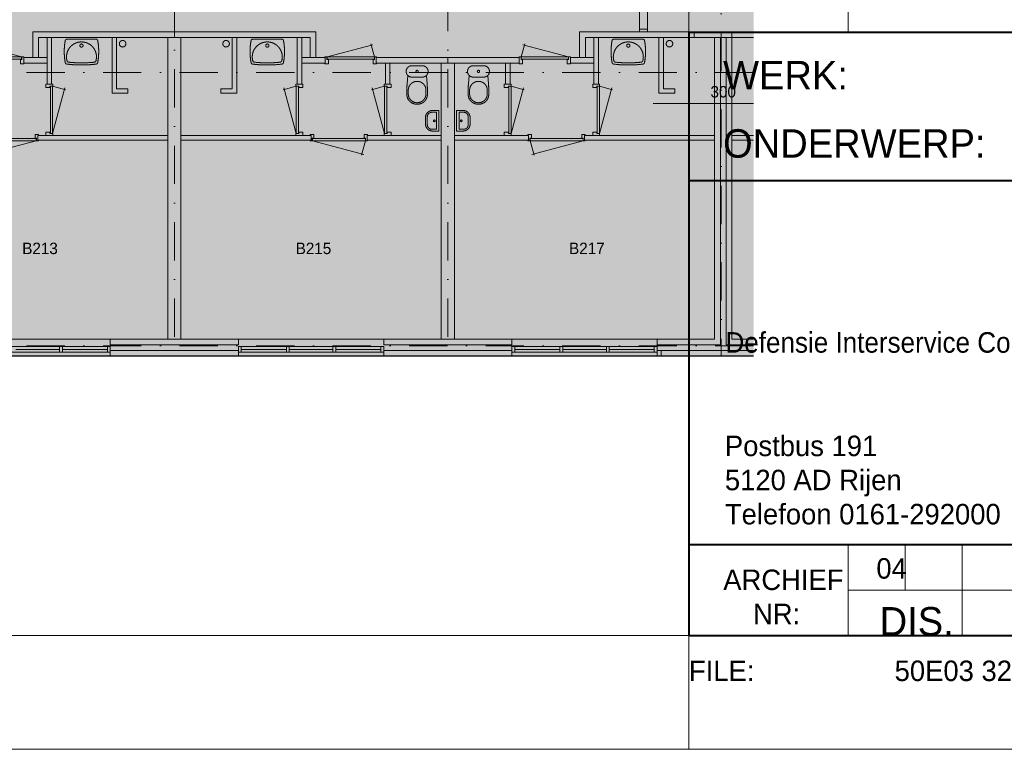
# Model space of a CAD drawing. Header units: millimetres. Extents: x 3142 to 87102, y -2885 to 56486.
# Tile 9 of 18: x 33374 to 50659, y -2885 to 9934. Entities that reach past the tile are written whole.
import ezdxf
from ezdxf.enums import TextEntityAlignment as Align
from ezdxf.xclip import XClip

# ---------------------------------------------------------------- set-up
doc = ezdxf.new("R2010")
doc.units = ezdxf.units.MM
doc.header["$PDMODE"] = 3
doc.header["$PDSIZE"] = 1
doc.linetypes.add('DGN4', pattern=[1343.35376, 671.67688, -335.83844, 0, -335.83844])
for name, color, linetype in [('1', 7, 'Continuous'), ('16', 7, 'Continuous'), ('17', 7, 'Continuous'), ('3', 7, 'Continuous'), ('30', 7, 'Continuous'), ('31', 7, 'Continuous'), ('32', 7, 'Continuous'), ('33', 7, 'Continuous'), ('40', 7, 'Continuous'), ('48', 7, 'Continuous'), ('56', 7, 'Continuous'), ('58', 7, 'Continuous'), ('62', 7, 'Continuous')]:
    doc.layers.add(name, color=color, linetype=linetype)
doc.styles.add('dgn001', font='dgn001.shx')
doc.styles.add('dgn003', font='dgn003.shx')
doc.styles.get("Standard").update_dxf_attribs({"font": 'arial.ttf'})
doc.dimstyles.get("Standard").update_dxf_attribs({"dimtxt": 0.18, "dimasz": 0.18, "dimexe": 0.18, "dimexo": 0.0625, "dimgap": 0.09, "dimtad": 0, "dimtih": 1, "dimtoh": 1, "dimdec": 4, "dimzin": 0, "dimdsep": 46, "dimtxsty": 'Standard', "dimcen": 0.09, "dimadec": 0, "dimazin": 0, "dimtfac": 1, "dimtdec": 4, "dimtofl": 0, "dimtmove": 0, "dimatfit": 3, "dimfxl": 1, "dimtolj": 1, "dimtzin": 0, "dimarcsym": 0})

# ---------------------------------------------------------------- blocks, each defined once
blk = doc.blocks.new('830R1015')
at = {"layer": '33', "color": 1, "linetype": 'Continuous', "lineweight": 0}
for p, q in [((-108, -38), (-336.8700000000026, -99.32000000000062)), ((-108, -868), (-322.8200000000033, -66.28000000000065))]:
    blk.add_line(p, q, dxfattribs=at)
at = {"layer": '33', "color": 92, "linetype": 'Continuous', "lineweight": 13, "true_color": 0x00e100, "flags": 128}
for points in [[(-100, 0), (-111, 0), (-111, -35), (-61, -35), (-61, -60), (11, -60), (11, 0), (0, 0)], [(-100, -906), (-111, -906), (-111, -871), (-61, -871), (-61, -846), (11, -846), (11, -906), (0, -906)]]:
    blk.add_lwpolyline(points, dxfattribs=at)
at = {"layer": '33', "color": 2, "linetype": 'Continuous', "lineweight": 13, "true_color": 0xf0f000, "flags": 128}
blk.add_lwpolyline([(-108, -868), (-108, -38), (-68, -38), (-68, -868), (-108, -868)], dxfattribs=at)
blk = doc.blocks.new('930L095')
at = {"layer": '33', "color": 1, "linetype": 'Continuous', "lineweight": 0}
for p, q in [((38, -98), (936.3100000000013, -338.6999999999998)), ((968.0000000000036, -98), (899.5600000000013, -353.4399999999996))]:
    blk.add_line(p, q, dxfattribs=at)
at = {"layer": '33', "color": 92, "linetype": 'Continuous', "lineweight": 13, "true_color": 0x00e100, "flags": 128}
for points in [[(0, -90), (0, -101), (35, -101), (35, -51), (60, -51), (60, 11), (0, 11), (0, 0)], [(1006.000000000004, -90), (1006.000000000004, -101), (971.0000000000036, -101), (971.0000000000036, -51), (946.0000000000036, -51), (946.0000000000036, 11), (1006.000000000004, 11), (1006.000000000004, 0)]]:
    blk.add_lwpolyline(points, dxfattribs=at)
at = {"layer": '33', "color": 2, "linetype": 'Continuous', "lineweight": 13, "true_color": 0xf0f000, "flags": 128}
blk.add_lwpolyline([(968.0000000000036, -98), (38, -98), (38, -58), (968.0000000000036, -58), (968.0000000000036, -98)], dxfattribs=at)
blk = doc.blocks.new('830R1016')
at = {"layer": '33', "color": 1, "linetype": 'Continuous', "lineweight": 0}
for p, q in [((-108, -38), (-336.869999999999, -99.32000000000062)), ((-108, -868), (-322.8199999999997, -66.28000000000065))]:
    blk.add_line(p, q, dxfattribs=at)
at = {"layer": '33', "color": 92, "linetype": 'Continuous', "lineweight": 13, "true_color": 0x00e100, "flags": 128}
for points in [[(-100, 0), (-111, 0), (-111, -35), (-61, -35), (-61, -60), (11, -60), (11, 0), (0, 0)], [(-100, -906), (-111, -906), (-111, -871), (-61, -871), (-61, -846), (11, -846), (11, -906), (0, -906)]]:
    blk.add_lwpolyline(points, dxfattribs=at)
at = {"layer": '33', "color": 2, "linetype": 'Continuous', "lineweight": 13, "true_color": 0xf0f000, "flags": 128}
blk.add_lwpolyline([(-108, -868), (-108, -38), (-68, -38), (-68, -868), (-108, -868)], dxfattribs=at)
blk = doc.blocks.new('CLOS025')
at = {"layer": '40', "color": 7, "linetype": 'Continuous', "lineweight": 0}
for p, q in [((-92.5, -220), (92.5, -220)), ((-155, -527.79), (-155, -435.54)), ((155, -527.79), (155, -435.8400000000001)), ((-1.069999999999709, -670), (0.7900000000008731, -670))]:
    blk.add_line(p, q, dxfattribs=at)
at = {"layer": '40', "color": 7, "linetype": 'Continuous', "lineweight": 0, "flags": 128}
for points in [[(-175.6699999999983, -338.3000000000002), (-162, -191.8999999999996), (-161.9993770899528, -191.8999723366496, -0.6743332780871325), (-92.49888975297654, -19.99946983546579), (-92.5, -20), (92.5, -20), (92.50111024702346, -19.99946983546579, -0.6743332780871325), (162.0015975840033, -191.8999723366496), (162, -191.8999999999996), (175.6700000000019, -338.3000000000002), (175.6682094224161, -338.2957268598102, -0.02328519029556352), (180.0011102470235, -431.2851220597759), (180, -431.29), (180, -525), (180.0011102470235, -524.9994698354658, -0.414213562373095), (10.00111024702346, -694.9994698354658), (10, -695), (-10, -695), (-9.998889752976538, -694.9994698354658, -0.414213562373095), (-179.9988897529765, -524.9994698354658), (-180, -525), (-180, -431.29), (-179.9988897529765, -431.2853820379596, -0.02328532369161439), (-175.6699999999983, -338.3000000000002)], [(-154.9987855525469, -436.6494809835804, -0.9175142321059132), (155.0010053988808, -436.6494734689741)], [(155.0011103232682, -527.7882488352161, -0.9175214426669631), (-154.9988898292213, -527.788248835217)]]:
    blk.add_lwpolyline(points, format="xyb", dxfattribs=at)
at = {"layer": '40', "color": 7, "linetype": 'Continuous', "lineweight": 0}
blk.add_circle((0.001110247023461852, -119.9994698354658), 20, dxfattribs=at)
for centre, start, end in [((-92.49888975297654, -119.9994698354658), 225.9727166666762, 270), ((92.50111024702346, -119.9994698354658), 270, 314.0272833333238)]:
    blk.add_arc(centre, 99.99999999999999, start, end, dxfattribs=at)
blk = doc.blocks.new('FT015')
at = {"layer": '40', "color": 7, "linetype": 'Continuous', "lineweight": 0}
for p, q in [((-135.0900000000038, 180), (-20, 180)), ((-20, 180), (-20, -180)), ((-64.63000000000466, 148.8899999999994), (-64.63000000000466, -148.8900000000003)), ((-64.63000000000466, -148.8900000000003), (-143.9800000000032, -148.8900000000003))]:
    blk.add_line(p, q, dxfattribs=at)
at = {"layer": '40', "color": 7, "linetype": 'Continuous', "lineweight": 0, "flags": 128}
for points in [[(-255.0885185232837, 59.99738574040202, -0.414213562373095), (-135.0885185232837, 179.997385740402)], [(-223.9785185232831, 68.88738574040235, -0.414213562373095), (-143.9785185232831, 148.8873857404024)]]:
    blk.add_lwpolyline(points, format="xyb", dxfattribs=at)
for points in [[(-255.0900000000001, -60), (-255.0900000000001, 60)], [(-223.9799999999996, -68.89000000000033), (-223.9799999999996, 68.88999999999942)], [(-143.9800000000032, 148.8899999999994), (-64.63000000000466, 148.8899999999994)], [(-20, -180), (-135.0900000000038, -180)]]:
    blk.add_lwpolyline(points, dxfattribs=at)
at = {"layer": '40', "color": 7, "linetype": 'Continuous', "lineweight": 0}
blk.add_circle((-101.1355407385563, -0.9488904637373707), 15.1404192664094, dxfattribs=at)
for centre, radius in [((-135.0885185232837, -60.00261425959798), 120), ((-143.9785185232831, -68.8926142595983), 80)]:
    blk.add_arc(centre, radius, 180, 270, dxfattribs=at)
blk = doc.blocks.new('WT015')
at = {"layer": '40', "color": 7, "linetype": 'Continuous', "lineweight": 0}
blk.add_line((-253.1599999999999, -20), (253.1599999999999, -20), dxfattribs=at)
blk.add_circle((0.001319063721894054, -133.3081090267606), 28.05539163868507, dxfattribs=at)
for centre, radius, start, end in [((765.81431409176, -236.498328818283), 1068.36475254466, 169.7983083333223, 190.5513916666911), ((-253.1616107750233, -53.0081090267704), 33, 90, 169.9973333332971), ((0.001319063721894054, -332.1012908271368), 263.1431818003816, 344.8666611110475, 195.1333388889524), ((253.1642489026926, -53.0081090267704), 33, 10.00266666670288, 90), ((-765.8116759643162, -236.498328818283), 1068.364752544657, 349.4486083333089, 10.20169166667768), ((-252.0220080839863, -426.2082318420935), 33, 190.3455083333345, 263.1424916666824), ((0.001319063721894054, 1669.429711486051), 2143.737820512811, 263.1424888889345, 276.8575083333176), ((-222.1607005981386, -392.1839101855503), 33, 195.1333388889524, 263.9582416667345), ((0.001319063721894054, 1706.829711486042), 2143.737820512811, 263.9582416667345, 276.0417583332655), ((222.1633387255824, -392.1839101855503), 33, 276.0417583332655, 344.8666611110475), ((252.0246462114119, -426.2082318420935), 33, 276.8575111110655, 349.6544944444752)]:
    blk.add_arc(centre, radius, start, end, dxfattribs=at)
blk = doc.blocks.new('830R1017')
at = {"layer": '33', "color": 1, "linetype": 'Continuous', "lineweight": 0}
for p, q in [((-868, 108), (-66.27999999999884, 322.8199999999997)), ((-38, 108), (-99.31999999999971, 336.8700000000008))]:
    blk.add_line(p, q, dxfattribs=at)
at = {"layer": '33', "color": 92, "linetype": 'Continuous', "lineweight": 13, "true_color": 0x00e100, "flags": 128}
for points in [[(-906, 100), (-906, 111), (-871, 111), (-871, 61), (-846, 61), (-846, -11), (-906, -11), (-906, 0)], [(0, 100), (0, 111), (-35, 111), (-35, 61), (-60, 61), (-60, -11), (0, -11), (0, 0)]]:
    blk.add_lwpolyline(points, dxfattribs=at)
at = {"layer": '33', "color": 2, "linetype": 'Continuous', "lineweight": 13, "true_color": 0xf0f000, "flags": 128}
blk.add_lwpolyline([(-868, 108), (-38, 108), (-38, 68), (-868, 68), (-868, 108)], dxfattribs=at)
blk = doc.blocks.new('830R1018')
at = {"layer": '33', "color": 1, "linetype": 'Continuous', "lineweight": 0}
for p, q in [((108, -38), (336.869999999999, -99.32000000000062)), ((108, -868), (322.8199999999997, -66.28000000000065))]:
    blk.add_line(p, q, dxfattribs=at)
at = {"layer": '33', "color": 92, "linetype": 'Continuous', "lineweight": 13, "true_color": 0x00e100, "flags": 128}
for points in [[(100, 0), (111, 0), (111, -35), (61, -35), (61, -60), (-11, -60), (-11, 0), (0, 0)], [(100, -906), (111, -906), (111, -871), (61, -871), (61, -846), (-11, -846), (-11, -906), (0, -906)]]:
    blk.add_lwpolyline(points, dxfattribs=at)
at = {"layer": '33', "color": 2, "linetype": 'Continuous', "lineweight": 13, "true_color": 0xf0f000, "flags": 128}
blk.add_lwpolyline([(108, -868), (108, -38), (68, -38), (68, -868), (108, -868)], dxfattribs=at)
blk = doc.blocks.new('930L096')
at = {"layer": '33', "color": 1, "linetype": 'Continuous', "lineweight": 0}
for p, q in [((-968, -98), (-899.5600000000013, -353.4399999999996)), ((-38, -98), (-936.3100000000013, -338.6999999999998))]:
    blk.add_line(p, q, dxfattribs=at)
at = {"layer": '33', "color": 92, "linetype": 'Continuous', "lineweight": 13, "true_color": 0x00e100, "flags": 128}
for points in [[(-1006, -90), (-1006, -101), (-971, -101), (-971, -51), (-946, -51), (-946, 11), (-1006, 11), (-1006, 0)], [(0, -90), (0, -101), (-35, -101), (-35, -51), (-60, -51), (-60, 11), (0, 11), (0, 0)]]:
    blk.add_lwpolyline(points, dxfattribs=at)
at = {"layer": '33', "color": 2, "linetype": 'Continuous', "lineweight": 13, "true_color": 0xf0f000, "flags": 128}
blk.add_lwpolyline([(-968, -98), (-38, -98), (-38, -58), (-968, -58), (-968, -98)], dxfattribs=at)
blk = doc.blocks.new('WT016')
at = {"layer": '40', "color": 7, "linetype": 'Continuous', "lineweight": 0}
blk.add_line((253.1599999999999, -20), (-253.1599999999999, -20), dxfattribs=at)
at = {"layer": '40', "color": 7, "linetype": 'Continuous', "lineweight": 0, "flags": 128}
for points in [[(-284.4905513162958, -432.1344899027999, -0.09080072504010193), (-285.6650301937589, -47.27618902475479)], [(-285.6650333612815, -47.2762066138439, -0.3639570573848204), (-253.1666442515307, -20.0081090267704)], [(-254.0213240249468, -400.7990938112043, -1.30637000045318), (254.0138951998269, -400.7990938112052)], [(253.1592154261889, -20.0081090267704, -0.3639570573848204), (285.6576045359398, -47.2762066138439)], [(285.6576013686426, -47.27618902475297, -0.09080072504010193), (284.4831224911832, -432.1344899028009)], [(-255.9672615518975, -458.9721550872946, -0.3287686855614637), (-284.490551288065, -432.1344900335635)], [(255.9598800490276, -458.9721493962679, -0.0599146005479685), (-255.9672056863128, -458.972161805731)], [(-225.6390917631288, -425.0006099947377, -0.30967078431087), (-254.0213233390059, -400.7990963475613)], [(225.6316868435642, -425.0006074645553, -0.05277319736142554), (-225.6391156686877, -425.0006074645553)], [(254.013894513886, -400.7990963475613, -0.30967078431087), (225.631662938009, -425.0006099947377)], [(284.483122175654, -432.1344916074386, -0.3287686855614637), (255.9598311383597, -458.9721552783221)]]:
    blk.add_lwpolyline(points, format="xyb", dxfattribs=at)
at = {"layer": '40', "color": 7, "linetype": 'Continuous', "lineweight": 0}
blk.add_circle((-0.003714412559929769, -133.3081090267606), 28.05539163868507, dxfattribs=at)
blk = doc.blocks.new('830R1019')
at = {"layer": '33', "color": 1, "linetype": 'Continuous', "lineweight": 0}
for p, q in [((38, 108), (99.31999999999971, 336.8700000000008)), ((868, 108), (66.28000000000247, 322.8199999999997))]:
    blk.add_line(p, q, dxfattribs=at)
at = {"layer": '33', "color": 92, "linetype": 'Continuous', "lineweight": 13, "true_color": 0x00e100, "flags": 128}
for points in [[(0, 100), (0, 111), (35, 111), (35, 61), (60, 61), (60, -11), (0, -11), (0, 0)], [(906, 100), (906, 111), (871, 111), (871, 61), (846, 61), (846, -11), (906, -11), (906, 0)]]:
    blk.add_lwpolyline(points, dxfattribs=at)
at = {"layer": '33', "color": 2, "linetype": 'Continuous', "lineweight": 13, "true_color": 0xf0f000, "flags": 128}
blk.add_lwpolyline([(868, 108), (38, 108), (38, 68), (868, 68), (868, 108)], dxfattribs=at)
blk = doc.blocks.new('830R1021')
at = {"layer": '33', "color": 1, "linetype": 'Continuous', "lineweight": 0}
for p, q in [((108, -38), (336.8700000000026, -99.32000000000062)), ((108, -868), (322.8199999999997, -66.28000000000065))]:
    blk.add_line(p, q, dxfattribs=at)
at = {"layer": '33', "color": 92, "linetype": 'Continuous', "lineweight": 13, "true_color": 0x00e100, "flags": 128}
for points in [[(100, 0), (111, 0), (111, -35), (61, -35), (61, -60), (-11, -60), (-11, 0), (0, 0)], [(100, -906), (111, -906), (111, -871), (61, -871), (61, -846), (-11, -846), (-11, -906), (0, -906)]]:
    blk.add_lwpolyline(points, dxfattribs=at)
at = {"layer": '33', "color": 2, "linetype": 'Continuous', "lineweight": 13, "true_color": 0xf0f000, "flags": 128}
blk.add_lwpolyline([(108, -868), (108, -38), (68, -38), (68, -868), (108, -868)], dxfattribs=at)
blk = doc.blocks.new('930L097')
at = {"layer": '33', "color": 1, "linetype": 'Continuous', "lineweight": 0}
for p, q in [((-968, -98), (-899.5599999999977, -353.4399999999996)), ((-38, -98), (-936.3099999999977, -338.6999999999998))]:
    blk.add_line(p, q, dxfattribs=at)
at = {"layer": '33', "color": 92, "linetype": 'Continuous', "lineweight": 13, "true_color": 0x00e100, "flags": 128}
for points in [[(-1006, -90), (-1006, -101), (-971, -101), (-971, -51), (-946, -51), (-946, 11), (-1006, 11), (-1006, 0)], [(0, -90), (0, -101), (-35, -101), (-35, -51), (-60, -51), (-60, 11), (0, 11), (0, 0)]]:
    blk.add_lwpolyline(points, dxfattribs=at)
at = {"layer": '33', "color": 2, "linetype": 'Continuous', "lineweight": 13, "true_color": 0xf0f000, "flags": 128}
blk.add_lwpolyline([(-968, -98), (-38, -98), (-38, -58), (-968, -58), (-968, -98)], dxfattribs=at)
blk = doc.blocks.new('WT017')
at = {"layer": '40', "color": 7, "linetype": 'Continuous', "lineweight": 0}
blk.add_line((253.1599999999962, -20), (-253.1600000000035, -20), dxfattribs=at)
at = {"layer": '40', "color": 7, "linetype": 'Continuous', "lineweight": 0, "flags": 128}
for points in [[(-284.4905513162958, -432.1344899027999, -0.09080072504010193), (-285.6650301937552, -47.27618902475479)], [(-285.6650333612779, -47.2762066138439, -0.3639570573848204), (-253.166644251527, -20.0081090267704)], [(-254.0213240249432, -400.7990938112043, -1.30637000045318), (254.0138951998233, -400.7990938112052)], [(253.1592154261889, -20.0081090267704, -0.3639570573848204), (285.6576045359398, -47.2762066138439)], [(285.6576013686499, -47.27618902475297, -0.09080072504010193), (284.4831224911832, -432.1344899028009)], [(-255.9672615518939, -458.9721550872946, -0.3287686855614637), (-284.490551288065, -432.1344900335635)], [(255.9598800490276, -458.9721493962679, -0.0599146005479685), (-255.9672056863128, -458.972161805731)], [(-225.6390917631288, -425.0006099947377, -0.30967078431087), (-254.0213233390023, -400.7990963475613)], [(225.6316868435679, -425.0006074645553, -0.05277319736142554), (-225.6391156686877, -425.0006074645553)], [(254.0138945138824, -400.7990963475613, -0.30967078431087), (225.631662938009, -425.0006099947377)], [(284.483122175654, -432.1344916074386, -0.3287686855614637), (255.9598311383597, -458.9721552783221)]]:
    blk.add_lwpolyline(points, format="xyb", dxfattribs=at)
at = {"layer": '40', "color": 7, "linetype": 'Continuous', "lineweight": 0}
blk.add_circle((-0.003714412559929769, -133.3081090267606), 28.05539163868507, dxfattribs=at)
blk = doc.blocks.new('CLOS027')
at = {"layer": '40', "color": 7, "linetype": 'Continuous', "lineweight": 0}
for p, q in [((92.5, -220), (-92.5, -220)), ((-155, -527.79), (-155, -435.8400000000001)), ((155, -527.79), (155, -435.54)), ((1.069999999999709, -670), (-0.7900000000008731, -670))]:
    blk.add_line(p, q, dxfattribs=at)
at = {"layer": '40', "color": 7, "linetype": 'Continuous', "lineweight": 0, "flags": 128}
for points in [[(175.6699999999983, -338.3000000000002), (162, -191.8999999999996), (161.9969817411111, -191.8999723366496, 0.6743332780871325), (92.49649440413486, -19.99946983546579), (92.5, -20), (-92.5, -20), (-92.50350559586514, -19.99946983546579, 0.6743332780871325), (-162.0039929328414, -191.8999723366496), (-162, -191.8999999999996), (-175.6700000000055, -338.3000000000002), (-175.6706047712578, -338.2957268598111, 0.02328519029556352), (-180.0035055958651, -431.2851220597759), (-180, -431.29), (-180, -525), (-180.0035055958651, -524.9994698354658, 0.414213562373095), (-10.00350559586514, -694.9994698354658), (-10, -695), (10, -695), (9.996494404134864, -694.9994698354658, 0.414213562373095), (179.9964944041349, -524.9994698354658), (180, -525), (180, -431.29), (179.9964944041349, -431.2853820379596, 0.02328532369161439), (175.6699999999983, -338.3000000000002)], [(-92.50350559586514, -219.9994698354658, -0.19450385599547), (-162.0035885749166, -191.9003631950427)], [(161.9965773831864, -191.9003631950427, -0.19450385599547), (92.49649440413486, -219.9994698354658)]]:
    blk.add_lwpolyline(points, format="xyb", dxfattribs=at)
at = {"layer": '40', "color": 7, "linetype": 'Continuous', "lineweight": 0}
blk.add_circle((-0.003505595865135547, -119.9994698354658), 20, dxfattribs=at)
for centre, start, end in [((-0.003505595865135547, -450.009469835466), 4.926350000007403, 175.0736472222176), ((-0.003505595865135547, -514.4294698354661), 184.925902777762, 355.074097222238)]:
    blk.add_arc(centre, 155.5746026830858, start, end, dxfattribs=at)
blk = doc.blocks.new('830R1022')
at = {"layer": '33', "color": 1, "linetype": 'Continuous', "lineweight": 0}
for p, q in [((38, 108), (99.31999999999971, 336.8700000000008)), ((868, 108), (66.27999999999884, 322.8199999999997))]:
    blk.add_line(p, q, dxfattribs=at)
at = {"layer": '33', "color": 92, "linetype": 'Continuous', "lineweight": 13, "true_color": 0x00e100, "flags": 128}
for points in [[(0, 100), (0, 111), (35, 111), (35, 61), (60, 61), (60, -11), (0, -11), (0, 0)], [(906, 100), (906, 111), (871, 111), (871, 61), (846, 61), (846, -11), (906, -11), (906, 0)]]:
    blk.add_lwpolyline(points, dxfattribs=at)
at = {"layer": '33', "color": 2, "linetype": 'Continuous', "lineweight": 13, "true_color": 0xf0f000, "flags": 128}
blk.add_lwpolyline([(868, 108), (38, 108), (38, 68), (868, 68), (868, 108)], dxfattribs=at)
blk = doc.blocks.new('830R1023')
at = {"layer": '33', "color": 1, "linetype": 'Continuous', "lineweight": 0}
for p, q in [((108, -38), (336.8699999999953, -99.32000000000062)), ((108, -868), (322.8199999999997, -66.28000000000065))]:
    blk.add_line(p, q, dxfattribs=at)
at = {"layer": '33', "color": 92, "linetype": 'Continuous', "lineweight": 13, "true_color": 0x00e100, "flags": 128}
for points in [[(100, 0), (111, 0), (111, -35), (61, -35), (61, -60), (-11, -60), (-11, 0), (0, 0)], [(100, -906), (111, -906), (111, -871), (61, -871), (61, -846), (-11, -846), (-11, -906), (0, -906)]]:
    blk.add_lwpolyline(points, dxfattribs=at)
at = {"layer": '33', "color": 2, "linetype": 'Continuous', "lineweight": 13, "true_color": 0xf0f000, "flags": 128}
blk.add_lwpolyline([(108, -868), (108, -38), (68, -38), (68, -868), (108, -868)], dxfattribs=at)
blk = doc.blocks.new('FT017')
at = {"layer": '40', "color": 7, "linetype": 'Continuous', "lineweight": 0}
for p, q in [((135.0899999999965, 180), (20, 180)), ((20, 180), (20, -180)), ((64.62999999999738, 148.8899999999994), (64.62999999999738, -148.8900000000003)), ((64.62999999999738, -148.8900000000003), (143.9799999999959, -148.8900000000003))]:
    blk.add_line(p, q, dxfattribs=at)
at = {"layer": '40', "color": 7, "linetype": 'Continuous', "lineweight": 0, "flags": 128}
for points in [[(143.9799999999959, 148.8899999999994), (64.62999999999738, 148.8899999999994)], [(223.9799999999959, -68.89000000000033), (223.9799999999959, 68.88999999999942)], [(255.0899999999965, -60), (255.0899999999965, 60)], [(20, -180), (135.0899999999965, -180)]]:
    blk.add_lwpolyline(points, dxfattribs=at)
for points in [[(255.086123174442, -60.00261425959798, -0.414213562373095), (135.086123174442, -180.002614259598)], [(223.9761231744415, -68.8926142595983, -0.414213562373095), (143.9761231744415, -148.8926142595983)]]:
    blk.add_lwpolyline(points, format="xyb", dxfattribs=at)
at = {"layer": '40', "color": 7, "linetype": 'Continuous', "lineweight": 0}
blk.add_circle((101.1331453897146, -0.9488904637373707), 15.1404192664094, dxfattribs=at)
for centre, radius in [((135.086123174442, 59.99738574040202), 120), ((143.9761231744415, 68.88738574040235), 80)]:
    blk.add_arc(centre, radius, 0, 90, dxfattribs=at)
blk = doc.blocks.new('A1')
at = {"layer": '1', "color": 5, "linetype": 'Continuous', "lineweight": 0, "flags": 128}
blk.add_lwpolyline([(1000, 1000), (83100, 1000), (83100, 58400), (1000, 58400), (1000, 1000)], dxfattribs=at)
blk = doc.blocks.new('_DotSmall')
at = {"color": 0, "linetype": 'ByBlock', "const_width": 0.5}
blk.add_lwpolyline([(-0.0625, 0, 1), (0.0625, 0, 1)], format="xyb", close=True, dxfattribs=at)
blk = doc.blocks.new('*D17810')
at = {"layer": '58', "color": 3, "linetype": 'Continuous', "lineweight": 0, "transparency": 16777216}
for p, q in [((28124.16, 82.18), (27044.16, 82.18)), ((28354.16, 82.18), (28124.16, 82.18)), ((28354.16, 82.18), (29434.16, 82.18))]:
    blk.add_line(p, q, dxfattribs=at)
at = {"layer": 'Defpoints', "color": 0, "linetype": 'Continuous', "transparency": 16777216}
for p in [(28124.16, 3207.77), (28354.16, 3207.77), (28124.16, 82.18)]:
    blk.add_point(p, dxfattribs=at)
at = {"layer": '58', "color": 3, "linetype": 'Continuous', "lineweight": 0, "transparency": 16777216, "xscale": 1080, "yscale": 1080, "zscale": 1080}
blk.add_blockref('_DotSmall', (28124.16, 82.18), dxfattribs=at)
at = {"layer": '58', "color": 3, "linetype": 'Continuous', "lineweight": 0, "transparency": 16777216, "xscale": 1080, "yscale": 1080, "zscale": 1080, "rotation": 180}
blk.add_blockref('_DotSmall', (28354.16, 82.18), dxfattribs=at)
at = {"layer": '58', "color": 3, "linetype": 'Continuous', "lineweight": 0, "transparency": 16777216, "insert": (28239.16, 284.3628103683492), "char_height": 200, "attachment_point": 5, "style": 'dgn003'}
blk.add_mtext('\\A1;230', dxfattribs=at)
blk = doc.blocks.new('*D17812')
at = {"layer": '58', "color": 3, "linetype": 'Continuous', "lineweight": 0, "transparency": 16777216}
for p, q in [((32922.04, 82.18), (31842.04, 82.18)), ((33152.04, 82.18), (32922.04, 82.18)), ((33152.04, 82.18), (34232.04, 82.18))]:
    blk.add_line(p, q, dxfattribs=at)
at = {"layer": 'Defpoints', "color": 0, "linetype": 'Continuous', "transparency": 16777216}
for p in [(32922.04, 3207.77), (33152.04, 3207.77), (32922.04, 82.18)]:
    blk.add_point(p, dxfattribs=at)
at = {"layer": '58', "color": 3, "linetype": 'Continuous', "lineweight": 0, "transparency": 16777216, "xscale": 1080, "yscale": 1080, "zscale": 1080}
blk.add_blockref('_DotSmall', (32922.04, 82.18), dxfattribs=at)
at = {"layer": '58', "color": 3, "linetype": 'Continuous', "lineweight": 0, "transparency": 16777216, "xscale": 1080, "yscale": 1080, "zscale": 1080, "rotation": 180}
blk.add_blockref('_DotSmall', (33152.04, 82.18), dxfattribs=at)
at = {"layer": '58', "color": 3, "linetype": 'Continuous', "lineweight": 0, "transparency": 16777216, "insert": (33037.04, 284.3628103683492), "char_height": 200, "attachment_point": 5, "style": 'dgn003'}
blk.add_mtext('\\A1;230', dxfattribs=at)
blk = doc.blocks.new('*D17838')
at = {"layer": '58', "color": 3, "linetype": 'Continuous', "lineweight": 0, "transparency": 16777216}
blk.add_line((42464.76, 7351.81), (38034.76, 7351.81), dxfattribs=at)
at = {"layer": 'Defpoints', "color": 0, "linetype": 'Continuous', "transparency": 16777216}
for p in [(38034.76, 7351.81), (38034.76, 6310.49), (42464.76, 6310.49)]:
    blk.add_point(p, dxfattribs=at)
at = {"layer": '58', "color": 3, "linetype": 'Continuous', "lineweight": 0, "transparency": 16777216, "xscale": 1080, "yscale": 1080, "zscale": 1080, "rotation": 180}
blk.add_blockref('_DotSmall', (38034.76, 7351.81), dxfattribs=at)
at = {"layer": '58', "color": 3, "linetype": 'Continuous', "lineweight": 0, "transparency": 16777216, "xscale": 1080, "yscale": 1080, "zscale": 1080}
blk.add_blockref('_DotSmall', (42464.76, 7351.81), dxfattribs=at)
at = {"layer": '58', "color": 3, "linetype": 'Continuous', "lineweight": 0, "transparency": 16777216, "insert": (40249.76, 7553.99281036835), "char_height": 200, "attachment_point": 5, "style": 'dgn003'}
blk.add_mtext('\\A1;4430', dxfattribs=at)
blk = doc.blocks.new('*D17840')
at = {"layer": '58', "color": 3, "linetype": 'Continuous', "lineweight": 0, "transparency": 16777216}
for p, q in [((37734.76, 7351.81), (36654.76, 7351.81)), ((38034.76, 7351.81), (37734.76, 7351.81)), ((38034.76, 7351.81), (39114.76, 7351.81))]:
    blk.add_line(p, q, dxfattribs=at)
at = {"layer": 'Defpoints', "color": 0, "linetype": 'Continuous', "transparency": 16777216}
for p in [(37734.76, 8157.77), (38034.76, 8157.77), (37734.76, 7351.81)]:
    blk.add_point(p, dxfattribs=at)
at = {"layer": '58', "color": 3, "linetype": 'Continuous', "lineweight": 0, "transparency": 16777216, "xscale": 1080, "yscale": 1080, "zscale": 1080}
blk.add_blockref('_DotSmall', (37734.76, 7351.81), dxfattribs=at)
at = {"layer": '58', "color": 3, "linetype": 'Continuous', "lineweight": 0, "transparency": 16777216, "xscale": 1080, "yscale": 1080, "zscale": 1080, "rotation": 180}
blk.add_blockref('_DotSmall', (38034.76, 7351.81), dxfattribs=at)
at = {"layer": '58', "color": 3, "linetype": 'Continuous', "lineweight": 0, "transparency": 16777216, "insert": (37884.76, 7553.99281036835), "char_height": 200, "attachment_point": 5, "style": 'dgn003'}
blk.add_mtext('\\A1;300', dxfattribs=at)
blk = doc.blocks.new('A3')
at = {"layer": '1', "color": 1, "linetype": 'Continuous', "lineweight": 0}
for p, q in [((41979.8, 0), (41979.8, 1999.03)), ((0, 0), (83959.61, 0))]:
    blk.add_line(p, q, dxfattribs=at)
at = {"layer": '1', "color": 5, "linetype": 'Continuous', "lineweight": 0, "flags": 128}
blk.add_lwpolyline([(1999.05, 1999.03), (81960.57, 1999.03), (81960.57, 57372.39), (1999.05, 57372.39), (1999.05, 1999.03)], dxfattribs=at)
blk = doc.blocks.new('WIJZ')
at = {"layer": '3', "color": 1, "linetype": 'Continuous', "lineweight": 0}
for p, q in [((0, 0), (0, 1199.43)), ((2798.659999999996, 0), (2798.659999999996, 1199.43))]:
    blk.add_line(p, q, dxfattribs=at)
at = {"layer": '3', "color": 1, "linetype": 'Continuous', "lineweight": 0, "flags": 128}
blk.add_lwpolyline([(0, 0), (39980.77, 0), (39980.77, 1199.43), (0, 1199.43), (0, 0)], dxfattribs=at)
blk = doc.blocks.new('AnonymousCell54')
at = {"layer": '3', "color": 4, "linetype": 'Continuous', "lineweight": 40}
for p, q in [((0, -19690.53), (39980.77, -19690.53)), ((0, -26087.45), (39980.77, -26087.45))]:
    blk.add_line(p, q, dxfattribs=at)
at = {"layer": '3', "color": 2, "linetype": 'Continuous', "lineweight": 13}
blk.add_line((2798.659999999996, -27686.68), (2798.659999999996, -26087.45), dxfattribs=at)
at = {"layer": '3', "color": 1, "linetype": 'Continuous', "lineweight": 0}
for p, q in [((3798.189999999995, -26887.06), (3798.189999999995, -26087.45)), ((4797.709999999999, -27686.68), (4797.709999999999, -26087.45)), ((2798.659999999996, -26887.06), (30785.19, -26887.06))]:
    blk.add_line(p, q, dxfattribs=at)
at = {"layer": '3', "color": 4, "linetype": 'Continuous', "lineweight": 40, "flags": 128}
blk.add_lwpolyline([(39980.77, -17091.78), (0, -17091.78), (0, -27686.68), (39980.77, -27686.68), (39980.77, -17091.78)], dxfattribs=at)
at = {"color": 1, "linetype": 'Continuous', "lineweight": 0}
for name, p in [('A3', (-41979.8, -29685.71)), ('WIJZ', (0, -17091.78))]:
    blk.add_blockref(name, p, dxfattribs=at)
at = {"layer": '3', "color": 3, "linetype": 'Continuous', "lineweight": 30, "style": 'dgn003'}
for s, p in [('WERK:', (599.7199999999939, -18091.3)), ('ONDERWERP:', (599.7199999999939, -19290.72))]:
    blk.add_text(s, height=500.1591, dxfattribs=at).set_placement(p)
at = {"layer": '3', "color": 2, "linetype": 'Continuous', "lineweight": 0, "style": 'dgn001', "width": 0.9473476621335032}
blk.add_text('Defensie Interservice Commando', height=360.83412, dxfattribs=at).set_placement((641.689999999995, -22536.63294), align=Align.MIDDLE_LEFT)
at = {"layer": '3', "color": 1, "linetype": 'Continuous', "lineweight": 0}
for s, style, p in [('Postbus 191', 'dgn001', (631.7099999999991, -24354.27664)), ('5120 AD Rijen', 'dgn001', (631.7099999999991, -24953.99664)), ('Telefoon 0161-292000', 'dgn001', (631.7099999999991, -25553.68664)), ('FILE:', 'dgn003', (0, -28306.37664))]:
    blk.add_text(s, height=359.82672, dxfattribs=dict(at, style=style)).set_placement(p, align=Align.MIDDLE_LEFT)
at = {"layer": '3', "color": 1, "linetype": 'Continuous', "lineweight": 0, "style": 'dgn003'}
for s, p in [('04', (3558.296719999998, -26507.24664)), ('ARCHIEF', (1659.213519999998, -26707.14664)), ('NR:', (1539.26008, -27306.85664))]:
    blk.add_text(s, height=359.82672, dxfattribs=at).set_placement(p, align=Align.MIDDLE_CENTER)
at = {"layer": '3', "color": 2, "linetype": 'Continuous', "lineweight": 13, "style": 'dgn003'}
blk.add_text('DIS.', height=500.1591, dxfattribs=at).set_placement((3998.878199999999, -27436.60045), align=Align.MIDDLE_CENTER)
at = {"layer": '3', "color": 1, "linetype": 'Continuous', "lineweight": 0, "style": 'dgn003'}
blk.add_text('50E03 329 E10  ', height=359.82672, dxfattribs=at).set_placement((7196.540799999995, -28306.37664), align=Align.MIDDLE_RIGHT)
blk = doc.blocks.new('50E03_329_B02 - Default')
at = {"layer": '16'}
for color, points in [(9, [(27124.76, 3207.77), (29374.76, 3207.77), (29374.76, 3107.77), (27124.76, 3107.77)]), (7, [(27124.76, 3007.77), (29374.76, 3007.77), (29374.76, 2907.77), (27124.76, 2907.77)]), (7, [(31924.76, 3007.77), (34174.76, 3007.77), (34174.76, 2907.77), (31924.76, 2907.77)]), (7, [(39044.76, 3007.77), (36724.76, 3007.77), (36724.76, 2907.77), (39044.76, 2907.77)])]:
    blk.add_hatch(color=color, dxfattribs=at).paths.add_polyline_path(points)
at = {"layer": '62'}
for color, points in [(7, [(28249.76, 8607.77), (28249.76, 8507.77), (25864.76, 8507.77), (25864.76, 8157.77), (25764.76, 8157.77), (25764.76, 8607.77)]), (9, [(26094.76, 7687.77), (26014.76, 7687.77), (26014.76, 8507.77), (26094.76, 8507.77)]), (9, [(27434.76, 7607.77), (27434.76, 7527.77), (27154.76, 7527.77), (27154.76, 8507.77), (27234.76, 8507.77), (27234.76, 7607.77)]), (9, [(28134.76, 8507.77), (28364.76, 8507.77), (28364.76, 3207.77), (28134.76, 3207.77)]), (7, [(28249.76, 8607.77), (28249.76, 8507.77), (30634.76, 8507.77), (30634.76, 8157.77), (30734.76, 8157.77), (30734.76, 8607.77)]), (9, [(29064.76, 7607.77), (29064.76, 7527.77), (29344.76, 7527.77), (29344.76, 8507.77), (29264.76, 8507.77), (29264.76, 7607.77)]), (9, [(30404.76, 7687.77), (30484.76, 7687.77), (30484.76, 8507.77), (30404.76, 8507.77)]), (7, [(38034.76, 8607.77), (38034.76, 8507.77), (35464.76, 8507.77), (35464.76, 8157.77), (35364.76, 8157.77), (35364.76, 8607.77)]), (9, [(35694.76, 7687.77), (35614.76, 7687.77), (35614.76, 8507.77), (35694.76, 8507.77)]), (9, [(36724.76, 3207.77), (36724.76, 3107.77), (37834.76, 3107.77), (37834.76, 8507.77), (37734.76, 8507.77), (37734.76, 3207.77)]), (9, [(37034.76, 7607.77), (37034.76, 7527.77), (36754.76, 7527.77), (36754.76, 8507.77), (36834.76, 8507.77), (36834.76, 7607.77)]), (9, [(39044.76, 3207.77), (39044.76, 3107.77), (37934.76, 3107.77), (37934.76, 8507.77), (38034.76, 8507.77), (38034.76, 3207.77)]), (7, [(38034.76, 8607.77), (38034.76, 8507.77), (40234.76, 8507.77), (40234.76, 8157.77), (40334.76, 8157.77), (40334.76, 8607.77)]), (7, [(26014.76, 8057.77), (25604.76, 8057.77), (25604.76, 8157.77), (26014.76, 8157.77)]), (7, [(30484.76, 8057.77), (30894.76, 8057.77), (30894.76, 8157.77), (30484.76, 8157.77)]), (7, [(31794.76, 8057.77), (33049.76, 8057.77), (33049.76, 8157.77), (31794.76, 8157.77)]), (7, [(34304.76, 8057.77), (33049.76, 8057.77), (33049.76, 8157.77), (34304.76, 8157.77)]), (7, [(35614.76, 8057.77), (35204.76, 8057.77), (35204.76, 8157.77), (35614.76, 8157.77)]), (9, [(31954.76, 7687.77), (32034.76, 7687.77), (32034.76, 8057.77), (31954.76, 8057.77)]), (9, [(32934.76, 8057.77), (33164.76, 8057.77), (33164.76, 3207.77), (32934.76, 3207.77)]), (9, [(34144.76, 7687.77), (34064.76, 7687.77), (34064.76, 8057.77), (34144.76, 8057.77)]), (9, [(28134.76, 6787.77), (25849.76, 6787.77), (25849.76, 6707.77), (28134.76, 6707.77)]), (9, [(28364.76, 6787.77), (30649.76, 6787.77), (30649.76, 6707.77), (28364.76, 6707.77)]), (9, [(31634.76, 6787.77), (32934.76, 6787.77), (32934.76, 6707.77), (31634.76, 6707.77)]), (9, [(34464.76, 6787.77), (33164.76, 6787.77), (33164.76, 6707.77), (34464.76, 6707.77)]), (9, [(37734.76, 6787.77), (35449.76, 6787.77), (35449.76, 6707.77), (37734.76, 6707.77)]), (9, [(38034.76, 6787.77), (40249.76, 6787.77), (40249.76, 6707.77), (38034.76, 6707.77)]), (9, [(31924.76, 3207.77), (34174.76, 3207.77), (34174.76, 3107.77), (31924.76, 3107.77)])]:
    blk.add_hatch(color=color, dxfattribs=at).paths.add_polyline_path(points)
at = {"layer": '16', "color": 92, "linetype": 'Continuous', "lineweight": 0, "true_color": 0x00e100}
for p, q in [((37734.76, 3207.77), (37734.76, 8507.77)), ((37734.76, 3207.77), (37734.76, 8507.77)), ((37834.76, 3107.77), (37834.76, 8507.77)), ((36724.76, 2907.77), (36724.76, 3207.77)), ((36724.76, 3207.77), (37734.76, 3207.77)), ((36724.76, 3107.77), (37834.76, 3107.77)), ((36724.76, 3007.77), (37744.76, 3007.77)), ((39044.76, 3107.77), (37934.76, 3107.77)), ((39044.76, 3007.77), (38024.76, 3007.77))]:
    blk.add_line(p, q, dxfattribs=at)
at = {"layer": '16', "color": 92, "linetype": 'Continuous', "lineweight": 0, "true_color": 0x00e100, "flags": 128}
for points in [[(28249.76, 8607.77), (25764.76, 8607.77), (25764.76, 8157.77), (25864.76, 8157.77), (25864.76, 8507.77), (28249.76, 8507.77), (28249.76, 8607.77)], [(26094.76, 8507.77), (26014.76, 8507.77), (26014.76, 7687.77), (26094.76, 7687.77), (26094.76, 8507.77)], [(27234.76, 8507.77), (27234.76, 7607.77), (27434.76, 7607.77), (27434.76, 7527.77), (27154.76, 7527.77), (27154.76, 8507.77), (27234.76, 8507.77)], [(28249.76, 8607.77), (30734.76, 8607.77), (30734.76, 8157.77), (30634.76, 8157.77), (30634.76, 8507.77), (28249.76, 8507.77), (28249.76, 8607.77)], [(29264.76, 8507.77), (29264.76, 7607.77), (29064.76, 7607.77), (29064.76, 7527.77), (29344.76, 7527.77), (29344.76, 8507.77), (29264.76, 8507.77)], [(30404.76, 8507.77), (30484.76, 8507.77), (30484.76, 7687.77), (30404.76, 7687.77), (30404.76, 8507.77)], [(37373.1, 8607.77), (35364.76, 8607.77), (35364.76, 8157.77), (35464.76, 8157.77), (35464.76, 8507.77), (37373.1, 8507.77), (37373.1, 8607.77)], [(35694.76, 8507.77), (35614.76, 8507.77), (35614.76, 7687.77), (35694.76, 7687.77), (35694.76, 8507.77)], [(36834.76, 8507.77), (36834.76, 7607.77), (37034.76, 7607.77), (37034.76, 7527.77), (36754.76, 7527.77), (36754.76, 8507.77), (36834.76, 8507.77)], [(38034.76, 8607.77), (40334.76, 8607.77), (40334.76, 8157.77), (40234.76, 8157.77), (40234.76, 8507.77), (38034.76, 8507.77), (38034.76, 8607.77)], [(26014.76, 8157.77), (25604.76, 8157.77), (25604.76, 8057.77), (26014.76, 8057.77), (26014.76, 8157.77)], [(30484.76, 8157.77), (30894.76, 8157.77), (30894.76, 8057.77), (30484.76, 8057.77), (30484.76, 8157.77)], [(31794.76, 8157.77), (33049.76, 8157.77), (33049.76, 8057.77), (31794.76, 8057.77), (31794.76, 8157.77)], [(34304.76, 8157.77), (33049.76, 8157.77), (33049.76, 8057.77), (34304.76, 8057.77), (34304.76, 8157.77)], [(35614.76, 8157.77), (35204.76, 8157.77), (35204.76, 8057.77), (35614.76, 8057.77), (35614.76, 8157.77)], [(31954.76, 8057.77), (32034.76, 8057.77), (32034.76, 7687.77), (31954.76, 7687.77), (31954.76, 8057.77)], [(34144.76, 8057.77), (34064.76, 8057.77), (34064.76, 7687.77), (34144.76, 7687.77), (34144.76, 8057.77)], [(30649.76, 6787.77), (28364.76, 6787.77), (28364.76, 6707.77), (30649.76, 6707.77), (30649.76, 6787.77)], [(32934.76, 6787.77), (31634.76, 6787.77), (31634.76, 6707.77), (32934.76, 6707.77), (32934.76, 6787.77)], [(33164.76, 6787.77), (34464.76, 6787.77), (34464.76, 6707.77), (33164.76, 6707.77), (33164.76, 6787.77)], [(35449.76, 6787.77), (37734.76, 6787.77), (37734.76, 6707.77), (35449.76, 6707.77), (35449.76, 6787.77)], [(40249.76, 6787.77), (38034.76, 6787.77), (38034.76, 6707.77), (40249.76, 6707.77), (40249.76, 6787.77)], [(27124.76, 3207.77), (29374.76, 3207.77), (29374.76, 3107.77), (27124.76, 3107.77), (27124.76, 3207.77)], [(31924.76, 3207.77), (34174.76, 3207.77), (34174.76, 3107.77), (31924.76, 3107.77), (31924.76, 3207.77)], [(27124.76, 3007.77), (29374.76, 3007.77), (29374.76, 2907.77), (27124.76, 2907.77), (27124.76, 3007.77)], [(31924.76, 3007.77), (34174.76, 3007.77), (34174.76, 2907.77), (31924.76, 2907.77), (31924.76, 3007.77)], [(39044.76, 3007.77), (36794.76, 3007.77), (36794.76, 2907.77), (39044.76, 2907.77), (39044.76, 3007.77)]]:
    blk.add_lwpolyline(points, dxfattribs=at)
at = {"layer": '16', "color": 9, "linetype": 'Continuous', "lineweight": 0, "flags": 128}
blk.add_lwpolyline([(27124.76, 3207.77), (29374.76, 3207.77), (29374.76, 3107.77), (27124.76, 3107.77), (27124.76, 3207.77)], dxfattribs=at)
at = {"layer": '16', "color": 7, "linetype": 'Continuous', "lineweight": 0, "flags": 128}
for points in [[(27124.76, 3007.77), (29374.76, 3007.77), (29374.76, 2907.77), (27124.76, 2907.77), (27124.76, 3007.77)], [(31924.76, 3007.77), (34174.76, 3007.77), (34174.76, 2907.77), (31924.76, 2907.77), (31924.76, 3007.77)], [(39044.76, 3007.77), (36724.76, 3007.77), (36724.76, 2907.77), (39044.76, 2907.77), (39044.76, 3007.77)]]:
    blk.add_lwpolyline(points, dxfattribs=at)
at = {"layer": '17', "color": 92, "linetype": 'Continuous', "lineweight": 0, "true_color": 0x00e100}
blk.add_line((37734.76, 8507.77), (37834.76, 8507.77), dxfattribs=at)
at = {"layer": '17', "color": 92, "linetype": 'Continuous', "lineweight": 0, "true_color": 0x00e100, "flags": 128}
for points in [[(28134.76, 8507.77), (28364.76, 8507.77), (28364.76, 3207.77), (28134.76, 3207.77), (28134.76, 8507.77)], [(39044.76, 3207.77), (39044.76, 3107.77), (37934.76, 3107.77), (37934.76, 8507.77), (38034.76, 8507.77), (38034.76, 3207.77), (39044.76, 3207.77)], [(32934.76, 8057.77), (33164.76, 8057.77), (33164.76, 3207.77), (32934.76, 3207.77), (32934.76, 8057.77)]]:
    blk.add_lwpolyline(points, dxfattribs=at)
at = {"layer": '30', "color": 3, "linetype": 'Continuous', "lineweight": 0}
for p, q in [((27124.76, 3207.77), (24574.76, 3207.77)), ((29374.76, 3207.77), (31924.76, 3207.77)), ((36724.76, 3207.77), (34174.76, 3207.77))]:
    blk.add_line(p, q, dxfattribs=at)
at = {"layer": '31', "color": 3, "linetype": 'Continuous', "lineweight": 0}
for p, q in [((36414.76, 8607.77), (36414.76, 10207.77)), ((36554.76, 8607.77), (36554.76, 10207.77))]:
    blk.add_line(p, q, dxfattribs=at)
at = {"layer": '32', "color": 3, "linetype": 'Continuous', "lineweight": 0}
for p, q in [((27074.76, 2977.77), (24574.76, 2977.77)), ((24624.76, 3077.77), (27074.76, 3077.77)), ((26233.09, 3027.77), (25466.42, 3027.77)), ((27074.76, 3027.77), (26283.09, 3027.77)), ((27074.76, 3077.77), (27074.76, 2977.77)), ((31874.76, 3077.77), (29424.76, 3077.77)), ((29424.76, 3077.77), (29424.76, 2977.77)), ((29424.76, 3027.77), (30216.43, 3027.77)), ((29424.76, 2977.77), (31924.76, 2977.77)), ((30266.43, 3027.77), (31033.1, 3027.77)), ((31083.1, 3027.77), (31874.76, 3027.77)), ((36674.76, 2977.77), (34174.76, 2977.77)), ((34224.76, 3077.77), (36674.76, 3077.77)), ((35016.42, 3027.77), (34224.76, 3027.77)), ((35833.09, 3027.77), (35066.42, 3027.77)), ((36674.76, 3027.77), (35883.09, 3027.77)), ((36674.76, 3077.77), (36674.76, 2977.77))]:
    blk.add_line(p, q, dxfattribs=at)
at = {"layer": '32', "color": 3, "linetype": 'Continuous', "lineweight": 0, "flags": 128}
for points in [[(36414.76, 8607.77), (36414.76, 8657.77), (36553.76, 8657.77), (36553.76, 8607.77), (36414.76, 8607.77)], [(26283.09, 2977.77), (26233.09, 2977.77), (26233.09, 3077.77), (26283.09, 3077.77), (26283.09, 2977.77)], [(27124.76, 2977.77), (27074.76, 2977.77), (27074.76, 3077.77), (27124.76, 3077.77), (27124.76, 2977.77)], [(29374.76, 2977.77), (29424.76, 2977.77), (29424.76, 3077.77), (29374.76, 3077.77), (29374.76, 2977.77)], [(30216.43, 2977.77), (30266.43, 2977.77), (30266.43, 3077.77), (30216.43, 3077.77), (30216.43, 2977.77)], [(31033.1, 2977.77), (31083.1, 2977.77), (31083.1, 3077.77), (31033.1, 3077.77), (31033.1, 2977.77)], [(31874.76, 2977.77), (31924.76, 2977.77), (31924.76, 3077.77), (31874.76, 3077.77), (31874.76, 2977.77)], [(34224.76, 2977.77), (34174.76, 2977.77), (34174.76, 3077.77), (34224.76, 3077.77), (34224.76, 2977.77)], [(35066.42, 2977.77), (35016.42, 2977.77), (35016.42, 3077.77), (35066.42, 3077.77), (35066.42, 2977.77)], [(35883.09, 2977.77), (35833.09, 2977.77), (35833.09, 3077.77), (35883.09, 3077.77), (35883.09, 2977.77)], [(36724.76, 2977.77), (36674.76, 2977.77), (36674.76, 3077.77), (36724.76, 3077.77), (36724.76, 2977.77)]]:
    blk.add_lwpolyline(points, dxfattribs=at)
at = {"layer": '40', "color": 3, "linetype": 'Continuous', "lineweight": 0}
for centre in [(27341.51753157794, 8399.1702211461), (29158.00007307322, 8399.1702211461), (36941.51753157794, 8399.1702211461)]:
    blk.add_circle(centre, 57.45999999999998, dxfattribs=at)
at = {"layer": '56', "color": 3, "linetype": 'DGN4', "lineweight": 0}
for p, q in [((28249.76, 50407.77), (28249.76, 1494.98)), ((33049.76, 50407.77), (33049.76, 1494.98)), ((37849.76, 50407.77), (37849.76, 1494.98)), ((51564.76, 7892.77), (-3435.24, 7892.77)), ((51564.76, 3092.77), (-3435.24, 3092.77))]:
    blk.add_line(p, q, dxfattribs=at)
at = {"layer": '58', "color": 3, "linetype": 'Continuous', "lineweight": 0}
blk.add_line((33164.76, 3207.77), (34174.76, 3207.77), dxfattribs=at)
at = {"layer": '62', "color": 7, "linetype": 'Continuous', "lineweight": 0, "flags": 128}
for points in [[(28249.76, 8607.77), (28249.76, 8507.77), (25864.76, 8507.77), (25864.76, 8157.77), (25764.76, 8157.77), (25764.76, 8607.77), (28249.76, 8607.77)], [(28249.76, 8607.77), (28249.76, 8507.77), (30634.76, 8507.77), (30634.76, 8157.77), (30734.76, 8157.77), (30734.76, 8607.77), (28249.76, 8607.77)], [(38034.76, 8607.77), (38034.76, 8507.77), (35464.76, 8507.77), (35464.76, 8157.77), (35364.76, 8157.77), (35364.76, 8607.77), (38034.76, 8607.77)], [(38034.76, 8607.77), (38034.76, 8507.77), (40234.76, 8507.77), (40234.76, 8157.77), (40334.76, 8157.77), (40334.76, 8607.77), (38034.76, 8607.77)], [(26014.76, 8057.77), (25604.76, 8057.77), (25604.76, 8157.77), (26014.76, 8157.77), (26014.76, 8057.77)], [(30484.76, 8057.77), (30894.76, 8057.77), (30894.76, 8157.77), (30484.76, 8157.77), (30484.76, 8057.77)], [(31794.76, 8057.77), (33049.76, 8057.77), (33049.76, 8157.77), (31794.76, 8157.77), (31794.76, 8057.77)], [(34304.76, 8057.77), (33049.76, 8057.77), (33049.76, 8157.77), (34304.76, 8157.77), (34304.76, 8057.77)], [(35614.76, 8057.77), (35204.76, 8057.77), (35204.76, 8157.77), (35614.76, 8157.77), (35614.76, 8057.77)]]:
    blk.add_lwpolyline(points, dxfattribs=at)
at = {"layer": '62', "color": 9, "linetype": 'Continuous', "lineweight": 0, "flags": 128}
for points in [[(26094.76, 7687.77), (26014.76, 7687.77), (26014.76, 8507.77), (26094.76, 8507.77), (26094.76, 7687.77)], [(27434.76, 7607.77), (27434.76, 7527.77), (27154.76, 7527.77), (27154.76, 8507.77), (27234.76, 8507.77), (27234.76, 7607.77), (27434.76, 7607.77)], [(28134.76, 8507.77), (28364.76, 8507.77), (28364.76, 3207.77), (28134.76, 3207.77), (28134.76, 8507.77)], [(29064.76, 7607.77), (29064.76, 7527.77), (29344.76, 7527.77), (29344.76, 8507.77), (29264.76, 8507.77), (29264.76, 7607.77), (29064.76, 7607.77)], [(30404.76, 7687.77), (30484.76, 7687.77), (30484.76, 8507.77), (30404.76, 8507.77), (30404.76, 7687.77)], [(35694.76, 7687.77), (35614.76, 7687.77), (35614.76, 8507.77), (35694.76, 8507.77), (35694.76, 7687.77)], [(36724.76, 3207.77), (36724.76, 3107.77), (37834.76, 3107.77), (37834.76, 8507.77), (37734.76, 8507.77), (37734.76, 3207.77), (36724.76, 3207.77)], [(37034.76, 7607.77), (37034.76, 7527.77), (36754.76, 7527.77), (36754.76, 8507.77), (36834.76, 8507.77), (36834.76, 7607.77), (37034.76, 7607.77)], [(39044.76, 3207.77), (39044.76, 3107.77), (37934.76, 3107.77), (37934.76, 8507.77), (38034.76, 8507.77), (38034.76, 3207.77), (39044.76, 3207.77)], [(31954.76, 7687.77), (32034.76, 7687.77), (32034.76, 8057.77), (31954.76, 8057.77), (31954.76, 7687.77)], [(32934.76, 8057.77), (33164.76, 8057.77), (33164.76, 3207.77), (32934.76, 3207.77), (32934.76, 8057.77)], [(34144.76, 7687.77), (34064.76, 7687.77), (34064.76, 8057.77), (34144.76, 8057.77), (34144.76, 7687.77)], [(25849.76, 6787.77), (28134.76, 6787.77), (28134.76, 6707.77), (25849.76, 6707.77), (25849.76, 6787.77)], [(28134.76, 6787.77), (25849.76, 6787.77), (25849.76, 6707.77), (28134.76, 6707.77), (28134.76, 6787.77)], [(28364.76, 6787.77), (30649.76, 6787.77), (30649.76, 6707.77), (28364.76, 6707.77), (28364.76, 6787.77)], [(31634.76, 6787.77), (32934.76, 6787.77), (32934.76, 6707.77), (31634.76, 6707.77), (31634.76, 6787.77)], [(34464.76, 6787.77), (33164.76, 6787.77), (33164.76, 6707.77), (34464.76, 6707.77), (34464.76, 6787.77)], [(37734.76, 6787.77), (35449.76, 6787.77), (35449.76, 6707.77), (37734.76, 6707.77), (37734.76, 6787.77)], [(38034.76, 6787.77), (40249.76, 6787.77), (40249.76, 6707.77), (38034.76, 6707.77), (38034.76, 6787.77)], [(31924.76, 3207.77), (34174.76, 3207.77), (34174.76, 3107.77), (31924.76, 3107.77), (31924.76, 3207.77)]]:
    blk.add_lwpolyline(points, dxfattribs=at)
at = {"color": 7, "linetype": 'Continuous', "lineweight": 0}
for name, p in [('A1', (-8492.960000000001, -3060.21)), ('WT016', (26618.9, 8499.91)), ('WT015', (29880.62, 8499.91)), ('WT017', (36218.9, 8499.91)), ('830R1019', (24700.05, 8059.67)), ('830R1017', (31799.47, 8059.67)), ('830R1022', (34300.05, 8059.67)), ('CLOS025', (32511.25, 8032.87)), ('CLOS027', (33588.27, 8032.87)), ('830R1018', (26004.58, 7690.85)), ('830R1015', (30494.94, 7690.85)), ('830R1016', (32046.36, 7690.860000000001)), ('830R1023', (34053.16, 7690.860000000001)), ('830R1021', (35604.58, 7690.85)), ('FT015', (32914.33, 7045.73)), ('FT017', (33185.19, 7045.73)), ('930L096', (25862.99, 6793.74)), ('930L095', (30636.53, 6793.74)), ('930L097', (35462.99, 6793.74))]:
    blk.add_blockref(name, p, dxfattribs=at)
at = {"layer": '48', "color": 7, "linetype": 'Continuous', "lineweight": 0, "style": 'dgn003'}
for s, p in [('B213', (25891.09996, 4803.559990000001)), ('B215', (30691.50996, 4803.559990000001)), ('B217', (35491.09996, 4803.559990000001))]:
    blk.add_text(s, height=199.99998, dxfattribs=at).set_placement(p, align=Align.MIDDLE_CENTER)
at = {"layer": '58', "color": 3, "linetype": 'Continuous', "lineweight": 0}
for base, p1, p2, picture, middle in [((37734.76, 7351.81), (38034.76, 8157.77), (37734.76, 8157.77), '*D17840', (37884.76, 7553.99281036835)), ((38034.76, 7351.81), (42464.76, 6310.49), (38034.76, 6310.49), '*D17838', (40249.76, 7553.99281036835)), ((28124.16, 82.18), (28354.16, 3207.77), (28124.16, 3207.77), '*D17810', (28239.16, 284.3628103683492)), ((32922.04, 82.18), (33152.04, 3207.77), (32922.04, 3207.77), '*D17812', (33037.04, 284.3628103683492))]:
    dim = blk.add_linear_dim(base=base, p1=p1, p2=p2, dimstyle='Standard', override={"dimscale": 1, "dimtxt": 200, "dimasz": 1080, "dimexe": 0, "dimexo": 0, "dimgap": 100, "dimtad": 1, "dimjust": 0, "dimtih": 0, "dimtoh": 0, "dimdec": 0, "dimlfac": 1, "dimzin": 11, "dimdsep": 46, "dimlunit": 2, "dimpost": '<>', "dimtxsty": 'dgn003', "dimblk1": 'DotSmall', "dimblk2": 'DotSmall', "dimsah": 1, "dimcen": 0, "dimse1": 1, "dimse2": 1, "dimclrd": 3, "dimclre": 3, "dimclrt": 3, "dimtol": 0, "dimtix": 1, "dimtofl": 1, "dimatfit": 3, "dimfrac": 1, "dimtolj": 1, "dimlwd": 0, "dimlwe": 0}, dxfattribs=at)
    dim.commit()
    dim.dimension.update_dxf_attribs({"geometry": picture, "text_midpoint": middle})

msp = doc.modelspace()

# ---------------------------------------------------------------- block references
at = {"color": 1, "linetype": 'Continuous', "lineweight": 0}
msp.add_blockref('AnonymousCell54', (45122.27, 26800.35), dxfattribs=at)
ref = msp.add_blockref('50E03_329_B02 - Default', (7839.549999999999, 1112.389999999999))
XClip(ref).set_block_clipping_path([(-1935.239999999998, 48907.770000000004), (12172.560000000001, 48907.770000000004), (12172.560000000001, 34820.1), (36242.630000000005, 34820.1), (36242.630000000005, 16651.08), (38416.7, 16651.08), (38416.7, 2907.770000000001), (-1935.239999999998, 2907.770000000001)])

doc.saveas('drawing.dxf')
